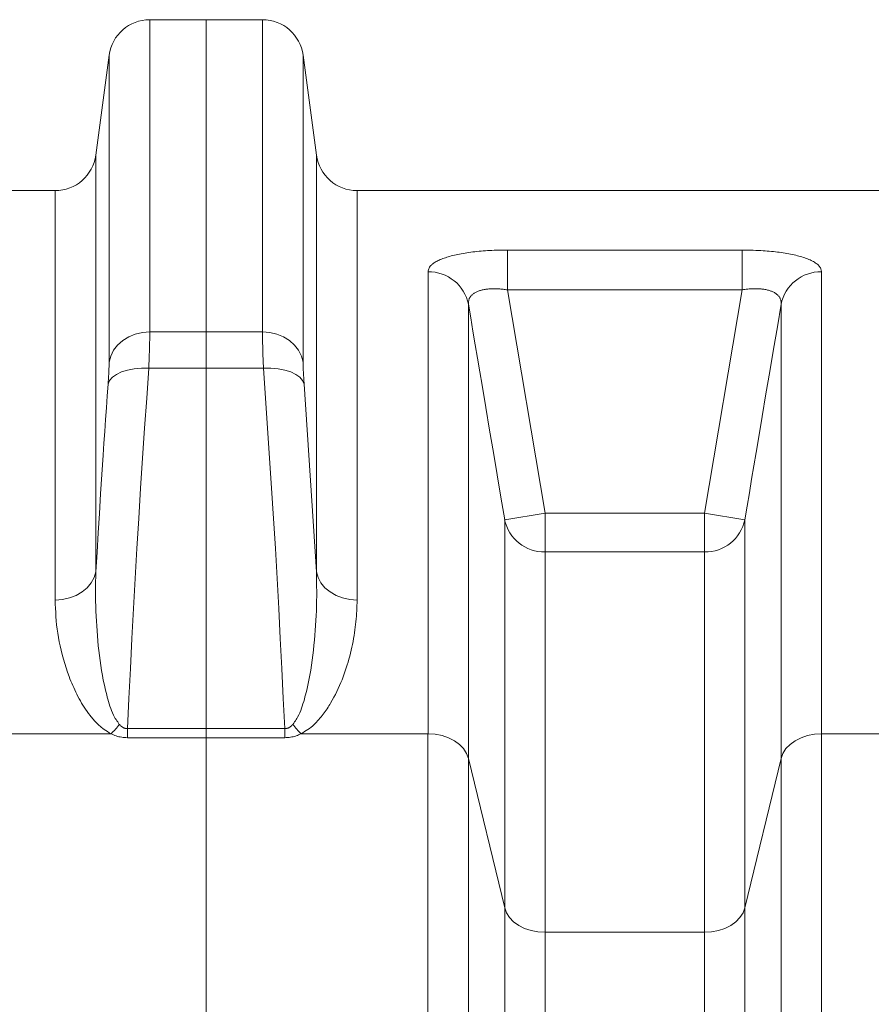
# Model space of a CAD drawing. Extents: x 193 to 943, y 26 to 526.
# Tile 218 of 256: x 388.2 to 394.43, y 117.83 to 125.03. Entities that reach past the tile are written whole.
import ezdxf

# ---------------------------------------------------------------- set-up
doc = ezdxf.new("R2010")
doc.units = 0
doc.layers.get('0').update_dxf_attribs({"lineweight": 25})
doc.layers.add('KG4_HLS_SYA', color=7, linetype='Continuous', lineweight=25)

# ---------------------------------------------------------------- blocks, each defined once
blk = doc.blocks.new('Kreis-A069HVPY7N', base_point=(390.3732, 123.779))
at = {"color": 0, "lineweight": -2}
blk.add_ellipse((390.6705, 124.079), major_axis=(-0.2974, -0.0396), ratio=1, start_param=0, end_param=1.438245, dxfattribs=at)
blk = doc.blocks.new('Kreis-A069HVQ27N', base_point=(389.9785, 124.7686))
at = {"color": 0, "lineweight": -2}
blk.add_ellipse((389.9786, 124.729), major_axis=(0.2974, 0.0396), ratio=1, start_param=0, end_param=1.438245, dxfattribs=at)
blk = doc.blocks.new('Kreis-A069HW2Y7N', base_point=(388.4619, 123.779))
at = {"color": 0, "lineweight": -2}
blk.add_ellipse((388.4619, 124.079), major_axis=(0, -0.3), ratio=1, start_param=0, end_param=1.438245, dxfattribs=at)
blk = doc.blocks.new('Kreis-A069HW307N', base_point=(388.8565, 124.7686))
at = {"color": 0, "lineweight": -2}
blk.add_ellipse((389.1539, 124.729), major_axis=(0, 0.3), ratio=1, start_param=0, end_param=1.438245, dxfattribs=at)
blk = doc.blocks.new('Spline-A069HYYS7N', base_point=(390.1418, 119.7776))
at = {"color": 0, "lineweight": -2}
for p, q in [((390.1418, 119.7776), (390.1525, 119.7784)), ((390.1525, 119.7784), (390.163, 119.7793)), ((390.163, 119.7793), (390.1735, 119.7803)), ((390.1735, 119.7803), (390.1839, 119.7816)), ((390.1839, 119.7816), (390.194, 119.7833)), ((390.194, 119.7833), (390.204, 119.7854)), ((390.204, 119.7854), (390.2141, 119.7881)), ((390.2141, 119.7881), (390.2239, 119.7913)), ((390.2239, 119.7913), (390.2336, 119.7949)), ((390.2336, 119.7949), (390.2431, 119.7988)), ((390.2431, 119.7988), (390.2525, 119.8028)), ((390.2525, 119.8028), (390.2618, 119.807))]:
    blk.add_line(p, q, dxfattribs=at)
blk = doc.blocks.new('Spline-A069HZF07N', base_point=(390.1418, 119.8445))
at = {"color": 0, "lineweight": -2}
for p, q in [((390.1445, 119.8446), (390.1418, 119.8445)), ((390.1471, 119.8448), (390.1445, 119.8446)), ((390.1498, 119.845), (390.1471, 119.8448)), ((390.1524, 119.8453), (390.1498, 119.845)), ((390.1549, 119.8457), (390.1524, 119.8453)), ((390.1575, 119.8462), (390.1549, 119.8457)), ((390.1602, 119.8469), (390.1575, 119.8462)), ((390.1628, 119.8477), (390.1602, 119.8469)), ((390.1654, 119.8487), (390.1628, 119.8477)), ((390.1679, 119.8498), (390.1654, 119.8487)), ((390.1704, 119.851), (390.1679, 119.8498)), ((390.1727, 119.8523), (390.1704, 119.851)), ((390.1782, 119.8556), (390.1727, 119.8523)), ((390.1832, 119.8593), (390.1782, 119.8556)), ((390.1879, 119.8632), (390.1832, 119.8593)), ((390.1925, 119.8673), (390.1879, 119.8632)), ((390.1968, 119.8716), (390.1925, 119.8673)), ((390.2011, 119.8759), (390.1968, 119.8716))]:
    blk.add_line(p, q, dxfattribs=at)
blk = doc.blocks.new('Kreis-A069HZF27N', base_point=(390.2011, 119.807))
at = {"color": 0, "lineweight": -2}
blk.add_ellipse((390.593, 120.1603), major_axis=(-0.3919, -0.2845), ratio=1, start_param=0, end_param=0.189857, dxfattribs=at)
blk = doc.blocks.new('Spline-A069HZFM7N', base_point=(390.2618, 119.807))
at = {"color": 0, "lineweight": -2}
for p, q in [((390.6696, 120.7454), (390.6701, 120.7652)), ((390.6701, 120.7652), (390.6705, 120.7849)), ((390.6658, 120.6663), (390.6671, 120.6862)), ((390.6671, 120.6862), (390.6681, 120.706)), ((390.6681, 120.706), (390.6689, 120.7257)), ((390.6689, 120.7257), (390.6696, 120.7454)), ((390.66, 120.6064), (390.6622, 120.6264)), ((390.6622, 120.6264), (390.6642, 120.6464)), ((390.6642, 120.6464), (390.6658, 120.6663)), ((390.6483, 120.5248), (390.6517, 120.546)), ((390.6517, 120.546), (390.6547, 120.5662)), ((390.6547, 120.5662), (390.6575, 120.5863)), ((390.6575, 120.5863), (390.66, 120.6064)), ((390.6365, 120.4608), (390.6407, 120.4822)), ((390.6407, 120.4822), (390.6446, 120.5035)), ((390.6446, 120.5035), (390.6483, 120.5248)), ((390.6168, 120.3749), (390.6222, 120.3964)), ((390.6222, 120.3964), (390.6273, 120.418)), ((390.6273, 120.418), (390.632, 120.4394)), ((390.632, 120.4394), (390.6365, 120.4608)), ((390.5985, 120.3101), (390.6049, 120.3317)), ((390.6049, 120.3317), (390.611, 120.3533)), ((390.611, 120.3533), (390.6168, 120.3749)), ((390.5769, 120.2453), (390.5845, 120.2669)), ((390.5845, 120.2669), (390.5917, 120.2885)), ((390.5917, 120.2885), (390.5985, 120.3101)), ((390.5424, 120.1592), (390.5517, 120.1807)), ((390.5517, 120.1807), (390.5605, 120.2022)), ((390.5605, 120.2022), (390.569, 120.2238)), ((390.569, 120.2238), (390.5769, 120.2453)), ((390.5118, 120.0951), (390.5225, 120.1164)), ((390.5225, 120.1164), (390.5327, 120.1378)), ((390.5327, 120.1378), (390.5424, 120.1592)), ((390.4768, 120.0315), (390.4889, 120.0526)), ((390.4889, 120.0526), (390.5006, 120.0738)), ((390.5006, 120.0738), (390.5118, 120.0951)), ((390.4301, 119.9598), (390.4373, 119.9699)), ((390.4373, 119.9699), (390.4443, 119.98)), ((390.4443, 119.98), (390.4512, 119.9902)), ((390.4512, 119.9902), (390.4578, 120.0005)), ((390.4578, 120.0005), (390.4643, 120.0108)), ((390.4643, 120.0108), (390.4706, 120.0211)), ((390.4706, 120.0211), (390.4768, 120.0315)), ((390.3637, 119.8816), (390.3729, 119.891)), ((390.3729, 119.891), (390.3818, 119.9006)), ((390.3818, 119.9006), (390.3904, 119.9102)), ((390.3904, 119.9102), (390.3988, 119.92)), ((390.3988, 119.92), (390.407, 119.9298)), ((390.407, 119.9298), (390.4149, 119.9397)), ((390.4149, 119.9397), (390.4226, 119.9497)), ((390.4226, 119.9497), (390.4301, 119.9598)), ((390.2743, 119.8147), (390.2867, 119.8224)), ((390.2867, 119.8224), (390.2989, 119.8302)), ((390.2989, 119.8302), (390.3108, 119.8382)), ((390.3108, 119.8382), (390.3224, 119.8463)), ((390.3224, 119.8463), (390.3335, 119.8548)), ((390.3335, 119.8548), (390.344, 119.8635)), ((390.344, 119.8635), (390.3541, 119.8724)), ((390.3541, 119.8724), (390.3637, 119.8816)), ((390.2618, 119.807), (390.2743, 119.8147))]:
    blk.add_line(p, q, dxfattribs=at)
blk = doc.blocks.new('Spline-A069HZFQ7N', base_point=(390.2011, 119.8759))
at = {"color": 0, "lineweight": -2}
for p, q in [((390.3732, 120.9914), (390.3738, 120.956)), ((390.3738, 120.956), (390.3743, 120.9206)), ((390.3743, 120.9206), (390.3747, 120.8851)), ((390.3747, 120.8851), (390.375, 120.8496)), ((390.375, 120.8496), (390.3749, 120.8141)), ((390.3745, 120.7785), (390.3738, 120.7427)), ((390.3749, 120.8141), (390.3745, 120.7785)), ((390.3727, 120.7069), (390.3712, 120.6711)), ((390.3738, 120.7427), (390.3727, 120.7069)), ((390.3693, 120.6352), (390.3671, 120.5992)), ((390.3712, 120.6711), (390.3693, 120.6352)), ((390.3646, 120.5632), (390.3617, 120.5269)), ((390.3671, 120.5992), (390.3646, 120.5632)), ((390.3585, 120.4906), (390.3549, 120.4543)), ((390.3617, 120.5269), (390.3585, 120.4906)), ((390.351, 120.4179), (390.3467, 120.3815)), ((390.3549, 120.4543), (390.351, 120.4179)), ((390.342, 120.3451), (390.3368, 120.3085)), ((390.3467, 120.3815), (390.342, 120.3451)), ((390.3312, 120.2718), (390.325, 120.2352)), ((390.3368, 120.3085), (390.3312, 120.2718)), ((390.3181, 120.1987), (390.3106, 120.1621)), ((390.325, 120.2352), (390.3181, 120.1987)), ((390.2981, 120.1091), (390.2938, 120.0925)), ((390.3022, 120.1257), (390.2981, 120.1091)), ((390.3106, 120.1621), (390.3022, 120.1257)), ((390.2799, 120.0429), (390.2749, 120.0264)), ((390.2847, 120.0595), (390.2799, 120.0429)), ((390.2894, 120.076), (390.2847, 120.0595)), ((390.2938, 120.0925), (390.2894, 120.076)), ((390.258, 119.9766), (390.2514, 119.9603)), ((390.2641, 119.9931), (390.258, 119.9766)), ((390.2697, 120.0097), (390.2641, 119.9931)), ((390.2749, 120.0264), (390.2697, 120.0097)), ((390.2132, 119.8932), (390.2072, 119.8845)), ((390.2192, 119.9019), (390.2132, 119.8932)), ((390.2249, 119.9107), (390.2192, 119.9019)), ((390.2304, 119.9195), (390.2249, 119.9107)), ((390.2356, 119.9284), (390.2304, 119.9195)), ((390.244, 119.9442), (390.2356, 119.9284)), ((390.2514, 119.9603), (390.244, 119.9442)), ((390.2072, 119.8845), (390.2011, 119.8759))]:
    blk.add_line(p, q, dxfattribs=at)
blk = doc.blocks.new('Polylinie-A069HZFS7N', base_point=(390.3732, 120.7849))
at = {"color": 0, "lineweight": -2}
for p, q in [((390.3732, 120.9914), (390.385, 120.9498)), ((390.385, 120.9498), (390.4061, 120.9104)), ((390.4061, 120.9104), (390.4357, 120.8747)), ((390.4357, 120.8747), (390.4729, 120.8438)), ((390.4729, 120.8438), (390.5165, 120.8186)), ((390.5165, 120.8186), (390.565, 120.8001)), ((390.565, 120.8001), (390.6169, 120.7887)), ((390.6169, 120.7887), (390.6705, 120.7849))]:
    blk.add_line(p, q, dxfattribs=at)
blk = doc.blocks.new('Polylinie-A069HZFY7N', base_point=(389.9857, 122.3636))
at = {"color": 0, "lineweight": -2}
for p, q in [((390.0399, 122.4805), (389.9858, 122.48)), ((390.0922, 122.476), (390.0399, 122.4805)), ((390.141, 122.4667), (390.0922, 122.476)), ((390.1847, 122.4529), (390.141, 122.4667)), ((390.2219, 122.435), (390.1847, 122.4529)), ((390.2513, 122.4137), (390.2219, 122.435)), ((390.2719, 122.3896), (390.2513, 122.4137)), ((390.2831, 122.3636), (390.2719, 122.3896))]:
    blk.add_line(p, q, dxfattribs=at)
blk = doc.blocks.new('Spline-A069HZG07N', base_point=(389.9857, 119.8445))
at = {"color": 0, "lineweight": -2}
for p, q in [((389.9858, 122.48), (390.001, 122.2605)), ((390.001, 122.2605), (390.016, 122.041)), ((390.016, 122.041), (390.0309, 121.8214)), ((390.0309, 121.8214), (390.0453, 121.6019)), ((390.0453, 121.6019), (390.0593, 121.3823)), ((390.0593, 121.3823), (390.0727, 121.1627)), ((390.0727, 121.1627), (390.0853, 120.9431)), ((390.0853, 120.9431), (390.0974, 120.7234)), ((390.0974, 120.7234), (390.1089, 120.5037)), ((390.1089, 120.5037), (390.1201, 120.284)), ((390.1201, 120.284), (390.131, 120.0642)), ((390.131, 120.0642), (390.1418, 119.8445))]:
    blk.add_line(p, q, dxfattribs=at)
blk = doc.blocks.new('Spline-A069HZIY7N', base_point=(390.2759, 122.3636))
at = {"color": 0, "lineweight": -2}
for p, q in [((390.276, 122.5166), (390.2759, 122.5237)), ((390.2761, 122.5095), (390.276, 122.5166)), ((390.2762, 122.5023), (390.2761, 122.5095)), ((390.2763, 122.4949), (390.2762, 122.5023)), ((390.2765, 122.4873), (390.2763, 122.4949)), ((390.2767, 122.4794), (390.2765, 122.4873)), ((390.277, 122.471), (390.2767, 122.4794)), ((390.2773, 122.4624), (390.277, 122.471)), ((390.2777, 122.4534), (390.2773, 122.4624)), ((390.2782, 122.4441), (390.2777, 122.4534)), ((390.2787, 122.4345), (390.2782, 122.4441)), ((390.2792, 122.4247), (390.2787, 122.4345)), ((390.2798, 122.4149), (390.2792, 122.4247)), ((390.2804, 122.4049), (390.2798, 122.4149)), ((390.2811, 122.3947), (390.2804, 122.4049)), ((390.2817, 122.3844), (390.2811, 122.3947)), ((390.2824, 122.374), (390.2817, 122.3844)), ((390.2831, 122.3636), (390.2824, 122.374))]:
    blk.add_line(p, q, dxfattribs=at)
blk = doc.blocks.new('Spline-A069HZJE7N', base_point=(389.9785, 122.48))
at = {"color": 0, "lineweight": -2}
for p, q in [((389.9786, 122.7463), (389.9786, 122.7346)), ((389.9786, 122.7346), (389.9787, 122.7227)), ((389.9787, 122.7227), (389.9788, 122.7107)), ((389.9788, 122.7107), (389.979, 122.6984)), ((389.979, 122.6984), (389.9791, 122.6858)), ((389.9791, 122.6858), (389.9794, 122.6727)), ((389.9794, 122.6727), (389.9796, 122.6592)), ((389.9796, 122.6592), (389.98, 122.6452)), ((389.98, 122.6452), (389.9803, 122.6307)), ((389.9803, 122.6307), (389.9807, 122.6157)), ((389.9807, 122.6157), (389.9812, 122.6002)), ((389.9812, 122.6002), (389.9817, 122.5844)), ((389.9817, 122.5844), (389.9823, 122.5676)), ((389.9823, 122.5676), (389.983, 122.5505)), ((389.983, 122.5505), (389.9836, 122.5332)), ((389.9836, 122.5332), (389.9843, 122.5156)), ((389.9843, 122.5156), (389.985, 122.4978)), ((389.985, 122.4978), (389.9858, 122.48))]:
    blk.add_line(p, q, dxfattribs=at)
blk = doc.blocks.new('Polylinie-A069HZJG7N', base_point=(389.9785, 122.5237))
at = {"color": 0, "lineweight": -2}
for p, q in [((390.0322, 122.7422), (389.9786, 122.7463)), ((390.0841, 122.7299), (390.0322, 122.7422)), ((390.1326, 122.7099), (390.0841, 122.7299)), ((390.1762, 122.6828), (390.1326, 122.7099)), ((390.2133, 122.6495), (390.1762, 122.6828)), ((390.243, 122.611), (390.2133, 122.6495)), ((390.264, 122.5686), (390.243, 122.611)), ((390.2759, 122.5237), (390.264, 122.5686))]:
    blk.add_line(p, q, dxfattribs=at)
blk = doc.blocks.new('Spline-A069I0VQ7N', base_point=(388.8706, 119.7776))
at = {"color": 0, "lineweight": -2}
for p, q in [((388.8706, 119.807), (388.8799, 119.8028)), ((388.8799, 119.8028), (388.8894, 119.7988)), ((388.8894, 119.7988), (388.8989, 119.7949)), ((388.8989, 119.7949), (388.9085, 119.7913)), ((388.9085, 119.7913), (388.9183, 119.7881)), ((388.9183, 119.7881), (388.9284, 119.7854)), ((388.9284, 119.7854), (388.9384, 119.7833)), ((388.9384, 119.7833), (388.9485, 119.7816)), ((388.9485, 119.7816), (388.9589, 119.7803)), ((388.9589, 119.7803), (388.9694, 119.7793)), ((388.9694, 119.7793), (388.98, 119.7784)), ((388.98, 119.7784), (388.9906, 119.7776))]:
    blk.add_line(p, q, dxfattribs=at)
blk = doc.blocks.new('Spline-A069I1127N', base_point=(388.9313, 119.8445))
at = {"color": 0, "lineweight": -2}
for p, q in [((388.9324, 119.8747), (388.9313, 119.8759)), ((388.9335, 119.8735), (388.9324, 119.8747)), ((388.9345, 119.8724), (388.9335, 119.8735)), ((388.9356, 119.8712), (388.9345, 119.8724)), ((388.9367, 119.8701), (388.9356, 119.8712)), ((388.9378, 119.869), (388.9367, 119.8701)), ((388.9411, 119.8659), (388.9378, 119.869)), ((388.9444, 119.8629), (388.9411, 119.8659)), ((388.948, 119.86), (388.9444, 119.8629)), ((388.9517, 119.8573), (388.948, 119.86)), ((388.9556, 119.8547), (388.9517, 119.8573)), ((388.9597, 119.8523), (388.9556, 119.8547)), ((388.9621, 119.851), (388.9597, 119.8523)), ((388.9645, 119.8498), (388.9621, 119.851)), ((388.967, 119.8487), (388.9645, 119.8498)), ((388.9696, 119.8477), (388.967, 119.8487)), ((388.9723, 119.8469), (388.9696, 119.8477)), ((388.9749, 119.8462), (388.9723, 119.8469)), ((388.9775, 119.8457), (388.9749, 119.8462)), ((388.98, 119.8453), (388.9775, 119.8457)), ((388.9827, 119.845), (388.98, 119.8453)), ((388.9853, 119.8448), (388.9827, 119.845)), ((388.9879, 119.8446), (388.9853, 119.8448)), ((388.9906, 119.8445), (388.9879, 119.8446))]:
    blk.add_line(p, q, dxfattribs=at)
blk = doc.blocks.new('Kreis-A069I1147N', base_point=(388.8706, 119.807))
at = {"color": 0, "lineweight": -2}
blk.add_ellipse((388.5394, 120.1603), major_axis=(0.3312, -0.3533), ratio=1, start_param=0, end_param=0.189857, dxfattribs=at)
blk = doc.blocks.new('Spline-A069I1207N', base_point=(388.4619, 119.807))
at = {"color": 0, "lineweight": -2}
for p, q in [((388.4619, 120.7849), (388.463, 120.7548)), ((388.463, 120.7548), (388.4642, 120.7247)), ((388.4642, 120.7247), (388.4657, 120.6945)), ((388.4657, 120.6945), (388.4675, 120.6643)), ((388.4675, 120.6643), (388.4699, 120.634)), ((388.4699, 120.634), (388.4729, 120.6036)), ((388.4729, 120.6036), (388.4766, 120.5729)), ((388.4766, 120.5729), (388.4811, 120.542)), ((388.4811, 120.542), (388.4863, 120.5111)), ((388.4863, 120.5111), (388.4922, 120.48)), ((388.4922, 120.48), (388.4987, 120.4489)), ((388.4987, 120.4489), (388.5059, 120.4177)), ((388.5059, 120.4177), (388.5138, 120.3857)), ((388.5138, 120.3857), (388.5224, 120.3536)), ((388.5224, 120.3536), (388.5317, 120.3216)), ((388.5317, 120.3216), (388.5418, 120.2895)), ((388.5418, 120.2895), (388.5526, 120.2574)), ((388.5526, 120.2574), (388.5642, 120.2252)), ((388.5642, 120.2252), (388.5704, 120.209)), ((388.5704, 120.209), (388.5769, 120.1928)), ((388.5769, 120.1928), (388.5835, 120.1766)), ((388.5835, 120.1766), (388.5904, 120.1604)), ((388.5904, 120.1604), (388.5976, 120.1443)), ((388.5976, 120.1443), (388.605, 120.1281)), ((388.605, 120.1281), (388.6127, 120.1119)), ((388.6127, 120.1119), (388.6206, 120.0958)), ((388.6206, 120.0958), (388.6289, 120.0796)), ((388.6289, 120.0796), (388.6375, 120.0635)), ((388.6375, 120.0635), (388.6464, 120.0475)), ((388.6464, 120.0475), (388.6557, 120.0315)), ((388.6557, 120.0315), (388.6649, 120.0162)), ((388.6649, 120.0162), (388.6745, 120.0009)), ((388.6745, 120.0009), (388.6845, 119.9857)), ((388.6845, 119.9857), (388.6949, 119.9706)), ((388.6949, 119.9706), (388.7057, 119.9556)), ((388.7057, 119.9556), (388.717, 119.9408)), ((388.717, 119.9408), (388.723, 119.9334)), ((388.723, 119.9334), (388.7291, 119.926)), ((388.7291, 119.926), (388.7353, 119.9186)), ((388.7353, 119.9186), (388.7416, 119.9113)), ((388.7416, 119.9113), (388.7481, 119.904)), ((388.7481, 119.904), (388.7547, 119.8967)), ((388.7547, 119.8967), (388.7615, 119.8895)), ((388.7615, 119.8895), (388.7685, 119.8823)), ((388.7685, 119.8823), (388.7757, 119.8752)), ((388.7757, 119.8752), (388.7832, 119.8683)), ((388.7832, 119.8683), (388.7909, 119.8614)), ((388.7909, 119.8614), (388.7989, 119.8548)), ((388.7989, 119.8548), (388.81, 119.8463)), ((388.81, 119.8463), (388.8215, 119.8381)), ((388.8215, 119.8381), (388.8334, 119.8301)), ((388.8334, 119.8301), (388.8457, 119.8223)), ((388.8457, 119.8223), (388.8581, 119.8146)), ((388.8581, 119.8146), (388.8706, 119.807))]:
    blk.add_line(p, q, dxfattribs=at)
blk = doc.blocks.new('Spline-A069I12A7N', base_point=(388.7574, 119.8759))
at = {"color": 0, "lineweight": -2}
for p, q in [((388.7586, 120.9556), (388.7593, 120.9914)), ((388.7576, 120.8839), (388.7581, 120.9198)), ((388.7581, 120.9198), (388.7586, 120.9556)), ((388.7574, 120.848), (388.7576, 120.8839)), ((388.7575, 120.8121), (388.7574, 120.848)), ((388.7579, 120.7761), (388.7575, 120.8121)), ((388.7587, 120.74), (388.7579, 120.7761)), ((388.7599, 120.7039), (388.7587, 120.74)), ((388.7614, 120.6677), (388.7599, 120.7039)), ((388.7633, 120.6314), (388.7614, 120.6677)), ((388.7656, 120.5951), (388.7633, 120.6314)), ((388.7682, 120.5588), (388.7656, 120.5951)), ((388.771, 120.5228), (388.7682, 120.5588)), ((388.7741, 120.4868), (388.771, 120.5228)), ((388.7776, 120.4507), (388.7741, 120.4868)), ((388.7815, 120.4147), (388.7776, 120.4507)), ((388.7857, 120.3785), (388.7815, 120.4147)), ((388.7904, 120.3424), (388.7857, 120.3785)), ((388.7956, 120.3062), (388.7904, 120.3424)), ((388.8012, 120.2701), (388.7956, 120.3062)), ((388.8075, 120.2339), (388.8012, 120.2701)), ((388.8143, 120.1978), (388.8075, 120.2339)), ((388.8219, 120.1617), (388.8143, 120.1978)), ((388.8302, 120.1257), (388.8219, 120.1617)), ((388.8344, 120.1089), (388.8302, 120.1257)), ((388.8387, 120.0922), (388.8344, 120.1089)), ((388.8432, 120.0755), (388.8387, 120.0922)), ((388.8479, 120.0588), (388.8432, 120.0755)), ((388.8528, 120.0421), (388.8479, 120.0588)), ((388.8578, 120.0255), (388.8528, 120.0421)), ((388.863, 120.009), (388.8578, 120.0255)), ((388.8686, 119.9925), (388.863, 120.009)), ((388.8746, 119.9762), (388.8686, 119.9925)), ((388.8812, 119.96), (388.8746, 119.9762)), ((388.8885, 119.9441), (388.8812, 119.96)), ((388.8968, 119.9284), (388.8885, 119.9441)), ((388.902, 119.9195), (388.8968, 119.9284)), ((388.9075, 119.9107), (388.902, 119.9195)), ((388.9133, 119.9019), (388.9075, 119.9107)), ((388.9192, 119.8932), (388.9133, 119.9019)), ((388.9252, 119.8845), (388.9192, 119.8932)), ((388.9313, 119.8759), (388.9252, 119.8845))]:
    blk.add_line(p, q, dxfattribs=at)
blk = doc.blocks.new('Polylinie-A069I12C7N', base_point=(388.4619, 120.7849))
at = {"color": 0, "lineweight": -2}
for p, q in [((388.7593, 120.9914), (388.7474, 120.9498)), ((388.7263, 120.9104), (388.6967, 120.8747)), ((388.7474, 120.9498), (388.7263, 120.9104)), ((388.6595, 120.8438), (388.616, 120.8186)), ((388.6967, 120.8747), (388.6595, 120.8438)), ((388.5155, 120.7887), (388.4619, 120.7849)), ((388.5674, 120.8001), (388.5155, 120.7887)), ((388.616, 120.8186), (388.5674, 120.8001))]:
    blk.add_line(p, q, dxfattribs=at)
blk = doc.blocks.new('Polylinie-A069I12O7N', base_point=(388.8493, 122.3636))
at = {"color": 0, "lineweight": -2}
for p, q in [((388.8605, 122.3896), (388.8811, 122.4137)), ((388.8811, 122.4137), (388.9105, 122.435)), ((388.9105, 122.435), (388.9477, 122.4529)), ((388.9477, 122.4529), (388.9914, 122.4667)), ((388.9914, 122.4667), (389.0402, 122.476)), ((389.0402, 122.476), (389.0926, 122.4805)), ((389.0926, 122.4805), (389.1467, 122.48)), ((388.8493, 122.3636), (388.8605, 122.3896))]:
    blk.add_line(p, q, dxfattribs=at)
blk = doc.blocks.new('Spline-A069I12Q7N', base_point=(388.7592, 120.9914))
at = {"color": 0, "lineweight": -2}
for p, q in [((388.8493, 122.3636), (388.8432, 122.2772)), ((388.8432, 122.2772), (388.8371, 122.1908)), ((388.8371, 122.1908), (388.831, 122.1044)), ((388.831, 122.1044), (388.825, 122.0181)), ((388.825, 122.0181), (388.819, 121.9317)), ((388.819, 121.9317), (388.8132, 121.8453)), ((388.8132, 121.8453), (388.8037, 121.703)), ((388.8037, 121.703), (388.7945, 121.5607)), ((388.7945, 121.5607), (388.7856, 121.4184)), ((388.7856, 121.4184), (388.7767, 121.2761)), ((388.7767, 121.2761), (388.768, 121.1338)), ((388.768, 121.1338), (388.7593, 120.9914))]:
    blk.add_line(p, q, dxfattribs=at)
blk = doc.blocks.new('Spline-A069I12S7N', base_point=(388.9906, 119.8445))
at = {"color": 0, "lineweight": -2}
for p, q in [((389.1315, 122.2605), (389.1467, 122.48)), ((389.1164, 122.0409), (389.1315, 122.2605)), ((389.1015, 121.8214), (389.1164, 122.0409)), ((389.0871, 121.6018), (389.1015, 121.8214)), ((389.0731, 121.3822), (389.0871, 121.6018)), ((389.0597, 121.1626), (389.0731, 121.3822)), ((389.0471, 120.9429), (389.0597, 121.1626)), ((389.035, 120.7233), (389.0471, 120.9429)), ((389.0235, 120.5036), (389.035, 120.7233)), ((389.0123, 120.2839), (389.0235, 120.5036)), ((389.0014, 120.0642), (389.0123, 120.2839)), ((388.9906, 119.8445), (389.0014, 120.0642))]:
    blk.add_line(p, q, dxfattribs=at)
blk = doc.blocks.new('Spline-A069I13S7N', base_point=(388.8493, 122.3636))
at = {"color": 0, "lineweight": -2}
for p, q in [((388.8559, 122.4878), (388.8557, 122.48)), ((388.8561, 122.4953), (388.8559, 122.4878)), ((388.8562, 122.5026), (388.8561, 122.4953)), ((388.8563, 122.5097), (388.8562, 122.5026)), ((388.8564, 122.5167), (388.8563, 122.5097)), ((388.8565, 122.5237), (388.8564, 122.5167)), ((388.8527, 122.4154), (388.852, 122.4053)), ((388.8533, 122.4253), (388.8527, 122.4154)), ((388.8538, 122.4352), (388.8533, 122.4253)), ((388.8543, 122.4447), (388.8538, 122.4352)), ((388.8547, 122.454), (388.8543, 122.4447)), ((388.8551, 122.463), (388.8547, 122.454)), ((388.8554, 122.4716), (388.8551, 122.463)), ((388.8557, 122.48), (388.8554, 122.4716)), ((388.85, 122.3741), (388.8493, 122.3636)), ((388.8507, 122.3846), (388.85, 122.3741)), ((388.8514, 122.395), (388.8507, 122.3846)), ((388.852, 122.4053), (388.8514, 122.395))]:
    blk.add_line(p, q, dxfattribs=at)
blk = doc.blocks.new('Spline-A069I1447N', base_point=(389.1467, 122.48))
at = {"color": 0, "lineweight": -2}
for p, q in [((389.1533, 122.6847), (389.1534, 122.6976)), ((389.1534, 122.6976), (389.1536, 122.7101)), ((389.1536, 122.7101), (389.1537, 122.7223)), ((389.1537, 122.7223), (389.1538, 122.7344)), ((389.1538, 122.7344), (389.1539, 122.7463)), ((389.1516, 122.6141), (389.1521, 122.6291)), ((389.1521, 122.6291), (389.1524, 122.6437)), ((389.1524, 122.6437), (389.1528, 122.6578)), ((389.1528, 122.6578), (389.153, 122.6713)), ((389.153, 122.6713), (389.1533, 122.6847)), ((389.1494, 122.5494), (389.15, 122.5662)), ((389.15, 122.5662), (389.1506, 122.5827)), ((389.1506, 122.5827), (389.1511, 122.5986)), ((389.1511, 122.5986), (389.1516, 122.6141)), ((389.1467, 122.48), (389.1474, 122.4975)), ((389.1474, 122.4975), (389.1481, 122.515)), ((389.1481, 122.515), (389.1488, 122.5323)), ((389.1488, 122.5323), (389.1494, 122.5494))]:
    blk.add_line(p, q, dxfattribs=at)
blk = doc.blocks.new('Polylinie-A069I1467N', base_point=(388.8565, 122.5237))
at = {"color": 0, "lineweight": -2}
for p, q in [((388.9562, 122.6828), (388.9998, 122.7099)), ((388.9998, 122.7099), (389.0483, 122.7299)), ((389.0483, 122.7299), (389.1002, 122.7422)), ((389.1002, 122.7422), (389.1539, 122.7463)), ((388.8895, 122.611), (388.9191, 122.6495)), ((388.9191, 122.6495), (388.9562, 122.6828)), ((388.8565, 122.5237), (388.8684, 122.5686)), ((388.8684, 122.5686), (388.8895, 122.611))]:
    blk.add_line(p, q, dxfattribs=at)
blk = doc.blocks.new('Polylinie-A069I1HC7N', base_point=(393.7725, 119.627))
at = {"color": 0, "lineweight": -2}
for p, q in [((393.8751, 119.756), (393.8381, 119.7292)), ((393.9179, 119.7778), (393.8751, 119.756)), ((393.9653, 119.7939), (393.9179, 119.7778)), ((394.0158, 119.8037), (393.9653, 119.7939)), ((394.0679, 119.807), (394.0158, 119.8037)), ((393.8081, 119.6981), (393.786, 119.6637)), ((393.8381, 119.7292), (393.8081, 119.6981)), ((393.786, 119.6637), (393.7725, 119.627))]:
    blk.add_line(p, q, dxfattribs=at)
blk = doc.blocks.new('Polylinie-A069I1HE7N', base_point=(391.1895, 119.627))
at = {"color": 0, "lineweight": -2}
for p, q in [((391.2416, 119.8037), (391.1895, 119.807)), ((391.2921, 119.7939), (391.2416, 119.8037)), ((391.3395, 119.7778), (391.2921, 119.7939)), ((391.3823, 119.756), (391.3395, 119.7778)), ((391.4193, 119.7292), (391.3823, 119.756)), ((391.4493, 119.6981), (391.4193, 119.7292)), ((391.4714, 119.6637), (391.4493, 119.6981)), ((391.4849, 119.627), (391.4714, 119.6637))]:
    blk.add_line(p, q, dxfattribs=at)
blk = doc.blocks.new('Polylinie-A069I1HG7N', base_point=(393.2118, 118.3549))
at = {"color": 0, "lineweight": -2}
for p, q in [((393.5073, 118.5349), (393.4937, 118.4982)), ((393.4716, 118.4638), (393.4416, 118.4327)), ((393.4937, 118.4982), (393.4716, 118.4638)), ((393.3618, 118.384), (393.3144, 118.368)), ((393.4047, 118.4058), (393.3618, 118.384)), ((393.4416, 118.4327), (393.4047, 118.4058)), ((393.2639, 118.3582), (393.2118, 118.3549)), ((393.3144, 118.368), (393.2639, 118.3582))]:
    blk.add_line(p, q, dxfattribs=at)
blk = doc.blocks.new('Polylinie-A069I1HI7N', base_point=(391.7502, 118.3549))
at = {"color": 0, "lineweight": -2}
for p, q in [((391.7637, 118.4982), (391.7502, 118.5349)), ((391.7858, 118.4638), (391.7637, 118.4982)), ((391.8158, 118.4327), (391.7858, 118.4638)), ((391.8528, 118.4058), (391.8158, 118.4327)), ((391.8956, 118.384), (391.8528, 118.4058)), ((391.943, 118.368), (391.8956, 118.384)), ((391.9935, 118.3582), (391.943, 118.368)), ((392.0456, 118.3549), (391.9935, 118.3582))]:
    blk.add_line(p, q, dxfattribs=at)
blk = doc.blocks.new('Kreis-A069I1HK7N', base_point=(393.7725, 122.9479))
at = {"color": 0, "lineweight": -2}
blk.add_ellipse((394.0633, 122.8889), major_axis=(0.0046, 0.2967), ratio=1, start_param=0, end_param=1.386506, dxfattribs=at)
blk = doc.blocks.new('Kreis-A069I1HM7N', base_point=(391.1895, 122.9479))
at = {"color": 0, "lineweight": -2}
blk.add_ellipse((391.1941, 122.8889), major_axis=(0.2908, 0.0589), ratio=1, start_param=0, end_param=1.386506, dxfattribs=at)
blk = doc.blocks.new('Spline-A069I1HO7N', base_point=(391.1895, 123.1856))
at = {"color": 0, "lineweight": -2}
for p, q in [((391.2794, 123.2746), (391.271, 123.2709)), ((391.288, 123.2782), (391.2794, 123.2746)), ((391.2971, 123.2817), (391.288, 123.2782)), ((391.3065, 123.2852), (391.2971, 123.2817)), ((391.3163, 123.2885), (391.3065, 123.2852)), ((391.3264, 123.2918), (391.3163, 123.2885)), ((391.3369, 123.295), (391.3264, 123.2918)), ((391.3477, 123.2981), (391.3369, 123.295)), ((391.3589, 123.3012), (391.3477, 123.2981)), ((391.3704, 123.3041), (391.3589, 123.3012)), ((391.3822, 123.307), (391.3704, 123.3041)), ((391.3943, 123.3097), (391.3822, 123.307)), ((391.4068, 123.3124), (391.3943, 123.3097)), ((391.4196, 123.3149), (391.4068, 123.3124)), ((391.4328, 123.3174), (391.4196, 123.3149)), ((391.4463, 123.3198), (391.4328, 123.3174)), ((391.46, 123.3221), (391.4463, 123.3198)), ((391.474, 123.3242), (391.46, 123.3221)), ((391.4882, 123.3263), (391.474, 123.3242)), ((391.5027, 123.3283), (391.4882, 123.3263)), ((391.5173, 123.3301), (391.5027, 123.3283)), ((391.5322, 123.3318), (391.5173, 123.3301)), ((391.5473, 123.3335), (391.5322, 123.3318)), ((391.5626, 123.335), (391.5473, 123.3335)), ((391.578, 123.3364), (391.5626, 123.335)), ((391.5935, 123.3377), (391.578, 123.3364)), ((391.6092, 123.3389), (391.5935, 123.3377)), ((391.625, 123.34), (391.6092, 123.3389)), ((391.6409, 123.341), (391.625, 123.34)), ((391.657, 123.3418), (391.6409, 123.341)), ((391.6731, 123.3425), (391.657, 123.3418)), ((391.6893, 123.343), (391.6731, 123.3425)), ((391.7055, 123.3435), (391.6893, 123.343)), ((391.7218, 123.3438), (391.7055, 123.3435)), ((391.7382, 123.3441), (391.7218, 123.3438)), ((391.7546, 123.3443), (391.7382, 123.3441)), ((391.771, 123.3445), (391.7546, 123.3443)), ((391.1949, 123.2061), (391.1928, 123.1993)), ((391.1977, 123.2128), (391.1949, 123.2061)), ((391.2012, 123.2195), (391.1977, 123.2128)), ((391.2058, 123.226), (391.2012, 123.2195)), ((391.2095, 123.2304), (391.2058, 123.226)), ((391.2138, 123.2347), (391.2095, 123.2304)), ((391.2185, 123.2389), (391.2138, 123.2347)), ((391.2237, 123.2431), (391.2185, 123.2389)), ((391.2293, 123.2473), (391.2237, 123.2431)), ((391.2353, 123.2514), (391.2293, 123.2473)), ((391.2417, 123.2554), (391.2353, 123.2514)), ((391.2485, 123.2594), (391.2417, 123.2554)), ((391.2556, 123.2633), (391.2485, 123.2594)), ((391.2631, 123.2671), (391.2556, 123.2633)), ((391.271, 123.2709), (391.2631, 123.2671)), ((391.191, 123.1925), (391.1895, 123.1856)), ((391.1928, 123.1993), (391.191, 123.1925))]:
    blk.add_line(p, q, dxfattribs=at)
blk = doc.blocks.new('Spline-A069I1HQ7N', base_point=(393.4865, 123.1856))
at = {"color": 0, "lineweight": -2}
for p, q in [((393.507, 123.3442), (393.4865, 123.3445)), ((393.5275, 123.3438), (393.507, 123.3442)), ((393.548, 123.3434), (393.5275, 123.3438)), ((393.5683, 123.3429), (393.548, 123.3434)), ((393.5886, 123.3422), (393.5683, 123.3429)), ((393.6088, 123.3413), (393.5886, 123.3422)), ((393.6244, 123.3405), (393.6088, 123.3413)), ((393.64, 123.3395), (393.6244, 123.3405)), ((393.6555, 123.3384), (393.64, 123.3395)), ((393.6708, 123.3372), (393.6555, 123.3384)), ((393.686, 123.3358), (393.6708, 123.3372)), ((393.701, 123.3344), (393.686, 123.3358)), ((393.7159, 123.3329), (393.701, 123.3344)), ((393.7306, 123.3312), (393.7159, 123.3329)), ((393.7451, 123.3295), (393.7306, 123.3312)), ((393.7593, 123.3277), (393.7451, 123.3295)), ((393.7734, 123.3257), (393.7593, 123.3277)), ((393.7872, 123.3237), (393.7734, 123.3257)), ((393.8012, 123.3215), (393.7872, 123.3237)), ((393.815, 123.3191), (393.8012, 123.3215)), ((393.8284, 123.3167), (393.815, 123.3191)), ((393.8416, 123.3142), (393.8284, 123.3167)), ((393.8545, 123.3115), (393.8416, 123.3142)), ((393.8671, 123.3088), (393.8545, 123.3115)), ((393.8793, 123.306), (393.8671, 123.3088)), ((393.8913, 123.303), (393.8793, 123.306)), ((393.9029, 123.3), (393.8913, 123.303)), ((393.9141, 123.2969), (393.9029, 123.3)), ((393.925, 123.2937), (393.9141, 123.2969)), ((393.9356, 123.2904), (393.925, 123.2937)), ((393.9462, 123.2868), (393.9356, 123.2904)), ((393.9564, 123.2832), (393.9462, 123.2868)), ((393.9662, 123.2795), (393.9564, 123.2832)), ((393.9755, 123.2757), (393.9662, 123.2795)), ((393.9845, 123.2718), (393.9755, 123.2757)), ((393.9929, 123.2678), (393.9845, 123.2718)), ((394.001, 123.2637), (393.9929, 123.2678)), ((394.0086, 123.2596), (394.001, 123.2637)), ((394.0158, 123.2554), (394.0086, 123.2596)), ((394.0225, 123.2511), (394.0158, 123.2554)), ((394.0287, 123.2468), (394.0225, 123.2511)), ((394.0346, 123.2424), (394.0287, 123.2468)), ((394.04, 123.2379), (394.0346, 123.2424)), ((394.0449, 123.2334), (394.04, 123.2379)), ((394.0494, 123.2288), (394.0449, 123.2334)), ((394.0533, 123.2241), (394.0494, 123.2288)), ((394.0567, 123.2194), (394.0533, 123.2241)), ((394.0596, 123.2147), (394.0567, 123.2194)), ((394.0619, 123.2099), (394.0596, 123.2147)), ((394.0637, 123.2051), (394.0619, 123.2099)), ((394.0651, 123.2003), (394.0637, 123.2051)), ((394.0662, 123.1954), (394.0651, 123.2003)), ((394.0671, 123.1905), (394.0662, 123.1954)), ((394.0679, 123.1856), (394.0671, 123.1905))]:
    blk.add_line(p, q, dxfattribs=at)
blk = doc.blocks.new('Spline-A069I1HS7N', base_point=(393.5073, 121.3719))
at = {"color": 0, "lineweight": -2}
for p, q in [((393.7448, 122.7838), (393.7725, 122.9479)), ((393.7171, 122.6198), (393.7448, 122.7838)), ((393.6894, 122.4558), (393.7171, 122.6198)), ((393.6617, 122.2917), (393.6894, 122.4558)), ((393.6341, 122.1277), (393.6617, 122.2917)), ((393.6065, 121.9637), (393.6341, 122.1277)), ((393.5899, 121.865), (393.6065, 121.9637)), ((393.5734, 121.7664), (393.5899, 121.865)), ((393.5569, 121.6678), (393.5734, 121.7664)), ((393.5403, 121.5692), (393.5569, 121.6678)), ((393.5238, 121.4705), (393.5403, 121.5692)), ((393.5073, 121.3719), (393.5238, 121.4705))]:
    blk.add_line(p, q, dxfattribs=at)
blk = doc.blocks.new('Spline-A069I1HU7N', base_point=(391.4849, 121.3719))
at = {"color": 0, "lineweight": -2}
for p, q in [((391.4849, 122.9479), (391.5016, 122.8493)), ((391.5016, 122.8493), (391.5183, 122.7507)), ((391.5183, 122.7507), (391.5349, 122.6521)), ((391.5349, 122.6521), (391.5516, 122.5535)), ((391.5516, 122.5535), (391.5682, 122.4548)), ((391.5682, 122.4548), (391.5848, 122.3562)), ((391.5848, 122.3562), (391.6124, 122.1922)), ((391.6124, 122.1922), (391.64, 122.0282)), ((391.64, 122.0282), (391.6676, 121.8641)), ((391.6676, 121.8641), (391.6951, 121.7)), ((391.6951, 121.7), (391.7226, 121.536)), ((391.7226, 121.536), (391.7502, 121.3719))]:
    blk.add_line(p, q, dxfattribs=at)
blk = doc.blocks.new('Kreis-A069I1HW7N', base_point=(393.2118, 121.1367))
at = {"color": 0, "lineweight": -2}
blk.add_ellipse((393.2176, 121.4327), major_axis=(-0.0058, -0.2959), ratio=1, start_param=0, end_param=1.383682, dxfattribs=at)
blk = doc.blocks.new('Kreis-A069I1HY7N', base_point=(391.7502, 121.1367))
at = {"color": 0, "lineweight": -2}
blk.add_ellipse((392.0398, 121.4327), major_axis=(-0.2897, -0.0607), ratio=1, start_param=0, end_param=1.383682, dxfattribs=at)
blk = doc.blocks.new('Spline-A069I1I07N', base_point=(393.4865, 122.9479))
at = {"color": 0, "lineweight": -2}
for p, q in [((393.5179, 123.0575), (393.5074, 123.0562)), ((393.5283, 123.0587), (393.5179, 123.0575)), ((393.5387, 123.0597), (393.5283, 123.0587)), ((393.5491, 123.0605), (393.5387, 123.0597)), ((393.5571, 123.061), (393.5491, 123.0605)), ((393.5651, 123.0613), (393.5571, 123.061)), ((393.573, 123.0615), (393.5651, 123.0613)), ((393.5809, 123.0616), (393.573, 123.0615)), ((393.5887, 123.0615), (393.5809, 123.0616)), ((393.5965, 123.0614), (393.5887, 123.0615)), ((393.6038, 123.0611), (393.5965, 123.0614)), ((393.6112, 123.0607), (393.6038, 123.0611)), ((393.6184, 123.0603), (393.6112, 123.0607)), ((393.6255, 123.0597), (393.6184, 123.0603)), ((393.6325, 123.059), (393.6255, 123.0597)), ((393.6394, 123.0581), (393.6325, 123.059)), ((393.6465, 123.0571), (393.6394, 123.0581)), ((393.6535, 123.056), (393.6465, 123.0571)), ((393.497, 123.0549), (393.4865, 123.0535)), ((393.5074, 123.0562), (393.497, 123.0549)), ((393.6604, 123.0547), (393.6535, 123.056)), ((393.6671, 123.0533), (393.6604, 123.0547)), ((393.6736, 123.0518), (393.6671, 123.0533)), ((393.68, 123.0501), (393.6736, 123.0518)), ((393.6859, 123.0484), (393.68, 123.0501)), ((393.6917, 123.0466), (393.6859, 123.0484)), ((393.6973, 123.0447), (393.6917, 123.0466)), ((393.7027, 123.0426), (393.6973, 123.0447)), ((393.7079, 123.0404), (393.7027, 123.0426)), ((393.7129, 123.0382), (393.7079, 123.0404)), ((393.7183, 123.0355), (393.7129, 123.0382)), ((393.7234, 123.0328), (393.7183, 123.0355)), ((393.7282, 123.0299), (393.7234, 123.0328)), ((393.7328, 123.0269), (393.7282, 123.0299)), ((393.7372, 123.0238), (393.7328, 123.0269)), ((393.7412, 123.0205), (393.7372, 123.0238)), ((393.7449, 123.0173), (393.7412, 123.0205)), ((393.7484, 123.014), (393.7449, 123.0173)), ((393.7516, 123.0106), (393.7484, 123.014)), ((393.7546, 123.0071), (393.7516, 123.0106)), ((393.7574, 123.0036), (393.7546, 123.0071)), ((393.7599, 122.9999), (393.7574, 123.0036)), ((393.7624, 122.9959), (393.7599, 122.9999)), ((393.7647, 122.9918), (393.7624, 122.9959)), ((393.7666, 122.9876), (393.7647, 122.9918)), ((393.7683, 122.9834), (393.7666, 122.9876)), ((393.7697, 122.979), (393.7683, 122.9834)), ((393.7707, 122.9746), (393.7697, 122.979)), ((393.7715, 122.9703), (393.7707, 122.9746)), ((393.772, 122.9658), (393.7715, 122.9703)), ((393.7723, 122.9614), (393.772, 122.9658)), ((393.7724, 122.9569), (393.7723, 122.9614)), ((393.7725, 122.9524), (393.7724, 122.9569)), ((393.7725, 122.9479), (393.7725, 122.9524))]:
    blk.add_line(p, q, dxfattribs=at)
blk = doc.blocks.new('Spline-A069I1I27N', base_point=(391.4849, 122.9479))
at = {"color": 0, "lineweight": -2}
for p, q in [((391.6136, 123.0575), (391.6065, 123.0564)), ((391.6208, 123.0585), (391.6136, 123.0575)), ((391.6281, 123.0593), (391.6208, 123.0585)), ((391.6352, 123.06), (391.6281, 123.0593)), ((391.6425, 123.0605), (391.6352, 123.06)), ((391.6498, 123.0609), (391.6425, 123.0605)), ((391.6573, 123.0613), (391.6498, 123.0609)), ((391.6648, 123.0615), (391.6573, 123.0613)), ((391.6725, 123.0616), (391.6648, 123.0615)), ((391.6806, 123.0615), (391.6725, 123.0616)), ((391.6888, 123.0614), (391.6806, 123.0615)), ((391.697, 123.0611), (391.6888, 123.0614)), ((391.7053, 123.0607), (391.697, 123.0611)), ((391.7136, 123.0602), (391.7053, 123.0607)), ((391.722, 123.0595), (391.7136, 123.0602)), ((391.7301, 123.0587), (391.722, 123.0595)), ((391.7383, 123.0578), (391.7301, 123.0587)), ((391.7464, 123.0568), (391.7383, 123.0578)), ((391.7546, 123.0557), (391.7464, 123.0568)), ((391.4901, 122.9855), (391.4882, 122.9795)), ((391.4916, 122.9894), (391.4901, 122.9855)), ((391.4934, 122.9932), (391.4916, 122.9894)), ((391.4955, 122.997), (391.4934, 122.9932)), ((391.4979, 123.0006), (391.4955, 122.997)), ((391.5004, 123.0042), (391.4979, 123.0006)), ((391.5032, 123.0077), (391.5004, 123.0042)), ((391.5062, 123.011), (391.5032, 123.0077)), ((391.5093, 123.0143), (391.5062, 123.011)), ((391.5126, 123.0175), (391.5093, 123.0143)), ((391.5162, 123.0205), (391.5126, 123.0175)), ((391.52, 123.0235), (391.5162, 123.0205)), ((391.5239, 123.0264), (391.52, 123.0235)), ((391.5281, 123.0292), (391.5239, 123.0264)), ((391.5325, 123.0319), (391.5281, 123.0292)), ((391.5372, 123.0345), (391.5325, 123.0319)), ((391.542, 123.037), (391.5372, 123.0345)), ((391.547, 123.0393), (391.542, 123.037)), ((391.5523, 123.0416), (391.547, 123.0393)), ((391.5575, 123.0437), (391.5523, 123.0416)), ((391.563, 123.0456), (391.5575, 123.0437)), ((391.5686, 123.0475), (391.563, 123.0456)), ((391.5743, 123.0493), (391.5686, 123.0475)), ((391.5803, 123.0509), (391.5743, 123.0493)), ((391.5864, 123.0524), (391.5803, 123.0509)), ((391.5929, 123.0539), (391.5864, 123.0524)), ((391.5997, 123.0552), (391.5929, 123.0539)), ((391.6065, 123.0564), (391.5997, 123.0552)), ((391.7628, 123.0546), (391.7546, 123.0557)), ((391.771, 123.0535), (391.7628, 123.0546)), ((391.4851, 122.9543), (391.4849, 122.9479)), ((391.4855, 122.9607), (391.4851, 122.9543)), ((391.486, 122.9671), (391.4855, 122.9607)), ((391.4869, 122.9733), (391.486, 122.9671)), ((391.4882, 122.9795), (391.4869, 122.9733))]:
    blk.add_line(p, q, dxfattribs=at)

msp = doc.modelspace()

# ---------------------------------------------------------------- linework, layer by layer
at = {"layer": 'KG4_HLS_SYA', "color": 7, "linetype": 'Continuous', "lineweight": 9, "ltscale": 0.13}
for p, q in [((389.1539, 125.029), (389.5662, 125.029)), ((389.5662, 125.029), (389.9786, 125.029)), ((388.7593, 124.0393), (388.8565, 124.7686)), ((390.2759, 124.7686), (390.3732, 124.0393)), ((384.5455, 123.779), (388.4619, 123.779)), ((390.6705, 123.779), (394.5869, 123.779))]:
    msp.add_line(p, q, dxfattribs=at)
at = {"layer": 'KG4_HLS_SYA', "color": 8, "linetype": 'Continuous', "lineweight": 9, "ltscale": 0.13, "true_color": 0x808080}
for p, q in [((389.1539, 122.7463), (389.1539, 125.029)), ((389.5662, 122.7463), (389.5662, 125.029)), ((389.9786, 125.029), (389.9786, 122.7463)), ((388.8565, 124.7686), (388.8565, 122.5237)), ((390.2759, 122.5237), (390.2759, 124.7686)), ((388.7593, 120.9914), (388.7593, 124.0393)), ((390.3732, 124.0393), (390.3732, 120.9914)), ((388.4619, 123.779), (388.4619, 120.7849)), ((390.6705, 120.7849), (390.6705, 123.779)), ((393.4865, 123.3445), (391.771, 123.3445)), ((391.771, 123.3445), (391.771, 123.0535)), ((393.4865, 123.3445), (393.4865, 123.0535)), ((391.1895, 123.1856), (391.1895, 119.807)), ((394.0679, 119.807), (394.0679, 123.1856)), ((392.0456, 121.4213), (391.771, 123.0535)), ((391.771, 123.0535), (393.4865, 123.0535)), ((393.4865, 123.0535), (393.2118, 121.4213)), ((391.4849, 119.627), (391.4849, 122.9479)), ((393.7725, 122.9479), (393.7725, 119.627)), ((389.5662, 122.7463), (389.1539, 122.7463)), ((389.5662, 122.7463), (389.5662, 122.48)), ((389.9786, 122.7463), (389.5662, 122.7463)), ((389.1467, 122.48), (389.5662, 122.48)), ((389.5662, 119.8445), (389.5662, 122.48)), ((389.5662, 122.48), (389.9858, 122.48)), ((390.3732, 120.9914), (390.2831, 122.3636)), ((392.0456, 121.4213), (391.7502, 121.3719)), ((392.0456, 121.4213), (392.0456, 121.1368)), ((393.2118, 121.4213), (392.0456, 121.4213)), ((393.5073, 121.3719), (393.2118, 121.4213)), ((393.2118, 121.4213), (393.2118, 121.1368)), ((391.7502, 121.3719), (391.7502, 118.5349)), ((393.5073, 118.5349), (393.5073, 121.3719)), ((392.0456, 118.3549), (392.0456, 121.1368)), ((392.0456, 121.1368), (393.2118, 121.1368)), ((393.2118, 121.1368), (393.2118, 118.3549)), ((388.9906, 119.8445), (388.9906, 119.7776)), ((389.5662, 119.8445), (388.9906, 119.8445)), ((389.5662, 119.8445), (389.5662, 119.7776)), ((390.1418, 119.8445), (389.5662, 119.8445)), ((390.1418, 119.8445), (390.1418, 119.7776)), ((388.8706, 119.807), (387.9429, 119.807)), ((388.9906, 119.7776), (389.5662, 119.7776)), ((389.5662, 116.0269), (389.5662, 119.7776)), ((389.5662, 119.7776), (390.1418, 119.7776)), ((390.2618, 119.807), (391.1887, 119.807)), ((391.1887, 119.807), (391.1895, 116.0269)), ((394.0679, 119.807), (394.9956, 119.807)), ((394.0679, 116.0269), (394.0679, 119.807)), ((391.4849, 115.9456), (391.4849, 119.627)), ((391.7502, 118.5349), (391.4849, 119.627)), ((393.7725, 119.627), (393.5073, 118.5349)), ((393.7725, 119.627), (393.7725, 115.9456)), ((391.7502, 118.5349), (391.7502, 115.4519)), ((393.5073, 115.4519), (393.5073, 118.5349)), ((392.0456, 115.3706), (392.0456, 118.3565)), ((393.2118, 118.3549), (392.0456, 118.3549)), ((393.2118, 118.3549), (393.2118, 115.3706))]:
    msp.add_line(p, q, dxfattribs=at)

# ---------------------------------------------------------------- block references
at = {"layer": 'KG4_HLS_SYA', "color": 7, "linetype": 'Continuous', "lineweight": 9, "ltscale": 0.13}
for name, p in [('Kreis-A069HW307N', (388.8565, 124.7686)), ('Kreis-A069HVQ27N', (389.9785, 124.7686)), ('Kreis-A069HW2Y7N', (388.4619, 123.779)), ('Kreis-A069HVPY7N', (390.3732, 123.779))]:
    msp.add_blockref(name, p, dxfattribs=at)
at = {"layer": 'KG4_HLS_SYA', "color": 8, "linetype": 'Continuous', "lineweight": 9, "ltscale": 0.13, "true_color": 0x808080}
for name, p in [('Spline-A069I1HO7N', (391.1895, 123.1856)), ('Spline-A069I1HQ7N', (393.4865, 123.1856)), ('Kreis-A069I1HM7N', (391.1895, 122.9479)), ('Kreis-A069I1HK7N', (393.7725, 122.9479)), ('Spline-A069I1I27N', (391.4849, 122.9479)), ('Spline-A069I1I07N', (393.4865, 122.9479)), ('Spline-A069I1HU7N', (391.4849, 121.3719)), ('Spline-A069I1HS7N', (393.5073, 121.3719)), ('Polylinie-A069I1467N', (388.8565, 122.5237)), ('Spline-A069I1447N', (389.1467, 122.48)), ('Spline-A069HZJE7N', (389.9785, 122.48)), ('Polylinie-A069HZJG7N', (389.9785, 122.5237)), ('Spline-A069I13S7N', (388.8493, 122.3636)), ('Spline-A069HZIY7N', (390.2759, 122.3636)), ('Polylinie-A069I12O7N', (388.8493, 122.3636)), ('Spline-A069I12S7N', (388.9906, 119.8445)), ('Polylinie-A069HZFY7N', (389.9857, 122.3636)), ('Spline-A069HZG07N', (389.9857, 119.8445)), ('Spline-A069I12Q7N', (388.7592, 120.9914)), ('Kreis-A069I1HY7N', (391.7502, 121.1367)), ('Kreis-A069I1HW7N', (393.2118, 121.1367)), ('Polylinie-A069I12C7N', (388.4619, 120.7849)), ('Spline-A069I12A7N', (388.7574, 119.8759)), ('Spline-A069HZFQ7N', (390.2011, 119.8759)), ('Polylinie-A069HZFS7N', (390.3732, 120.7849)), ('Spline-A069I1207N', (388.4619, 119.807)), ('Spline-A069HZFM7N', (390.2618, 119.807)), ('Kreis-A069I1147N', (388.8706, 119.807)), ('Spline-A069I1127N', (388.9313, 119.8445)), ('Spline-A069HZF07N', (390.1418, 119.8445)), ('Kreis-A069HZF27N', (390.2011, 119.807)), ('Spline-A069I0VQ7N', (388.8706, 119.7776)), ('Spline-A069HYYS7N', (390.1418, 119.7776)), ('Polylinie-A069I1HE7N', (391.1895, 119.627)), ('Polylinie-A069I1HC7N', (393.7725, 119.627)), ('Polylinie-A069I1HI7N', (391.7502, 118.3549)), ('Polylinie-A069I1HG7N', (393.2118, 118.3549))]:
    msp.add_blockref(name, p, dxfattribs=at)

doc.saveas('drawing.dxf')
